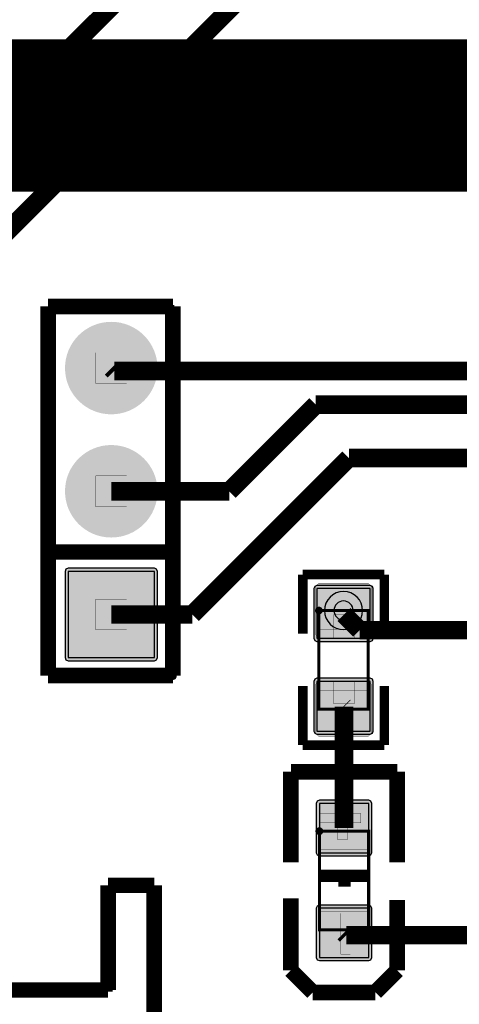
# Model space of a CAD drawing. Header units: millimetres. Extents: x -8 to 125, y -6 to 113.
# Tile 14 of 142: x 31.57 to 38.7, y 7.39 to 23.37. Entities that reach past the tile are written whole.
import ezdxf

# ---------------------------------------------------------------- set-up
doc = ezdxf.new("R2010")
doc.units = ezdxf.units.MM
for name, color, linetype, true_color in [('Bottom Layer', 7, 'Continuous', 0x0000ff), ('Component Marking Layer', 7, 'Continuous', 0x66ffcc), ('Component Shape Layer', 7, 'Continuous', 0x00cccc), ('Document Layer', 7, 'Continuous', 0xffffff), ('Hole Layer', 7, 'Continuous', 0x222222), ('Inner1', 7, 'Continuous', 0x999966), ('Inner2', 7, 'Continuous', 0x008000), ('Multi-Layer', 7, 'Continuous', 0xc0c0c0), ('Pin Soldering Layer', 7, 'Continuous', 0xcc9999), ('Top Layer', 7, 'Continuous', 0xff0000), ('Top Paste Mask Layer', 7, 'Continuous', 0x808080), ('Top Silkscreen Layer', 7, 'Continuous', 0xffcc00), ('Top Solder Mask Layer', 7, 'Continuous', 0x800080)]:
    doc.layers.add(name, color=color, linetype=linetype, true_color=true_color)

msp = doc.modelspace()

# ---------------------------------------------------------------- hatches: boundary and pattern name
at = {"layer": 'Bottom Layer'}
for points in [[(32.3520701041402, 17.716027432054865, 1), (33.75207010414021, 17.716027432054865, 1)], [(32.35207010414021, 15.716027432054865, 1), (33.752070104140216, 15.716027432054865, 1)], [(32.35207010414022, 13.016027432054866), (33.752070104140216, 13.016027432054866), (33.752070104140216, 14.416027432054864), (32.35207010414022, 14.416027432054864)]]:
    msp.add_hatch(color=256, dxfattribs=at).paths.add_polyline_path(points)
at = {"layer": 'Component Marking Layer'}
for points in [[(36.36144272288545, 13.77993395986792, 1), (36.48143256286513, 13.77993395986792, 1)], [(33.99207518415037, 12.716027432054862, 1), (34.112065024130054, 12.716027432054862, 1)], [(36.36779273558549, 10.198120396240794, 1), (36.48971297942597, 10.198120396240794, 1)]]:
    msp.add_hatch(color=256, dxfattribs=at).paths.add_polyline_path(points)
at = {"layer": 'Document Layer'}
for points in [[(36.72847345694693, 10.058420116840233), (36.72847345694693, 10.718821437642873), (36.88087376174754, 10.718821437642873), (36.88087376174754, 10.058420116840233)], [(37.10439420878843, 10.332740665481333), (36.443992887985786, 10.332740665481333), (36.443992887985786, 10.485140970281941), (37.10439420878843, 10.485140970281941)], [(36.779273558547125, 8.20421640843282), (36.779273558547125, 8.86461772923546), (36.93167386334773, 8.86461772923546), (36.93167386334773, 8.20421640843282)]]:
    msp.add_hatch(color=256, dxfattribs=at).paths.add_polyline_path(points)
at = {"layer": 'Hole Layer'}
for points in [[(32.60205740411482, 17.716027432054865, 1), (33.50208280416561, 17.716027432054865, 1)], [(32.60205740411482, 15.716027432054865, 1), (33.50208280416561, 15.716027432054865, 1)], [(32.60205740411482, 13.716027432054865, 1), (33.50208280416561, 13.716027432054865, 1)]]:
    msp.add_hatch(color=256, dxfattribs=at).paths.add_polyline_path(points)
at = {"layer": 'Multi-Layer'}
for points in [[(32.3520701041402, 17.716027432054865, 1), (33.75207010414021, 17.716027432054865, 1)], [(32.3520701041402, 17.716027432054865, 1), (33.75207010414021, 17.716027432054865, 1)], [(32.3520701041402, 17.716027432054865, 1), (33.75207010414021, 17.716027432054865, 1)], [(32.35207010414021, 15.716027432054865, 1), (33.752070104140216, 15.716027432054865, 1)], [(32.35207010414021, 15.716027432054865, 1), (33.752070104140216, 15.716027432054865, 1)], [(32.35207010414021, 15.716027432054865, 1), (33.752070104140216, 15.716027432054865, 1)], [(32.35207010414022, 13.016027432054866), (33.752070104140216, 13.016027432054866), (33.752070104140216, 14.416027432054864), (32.35207010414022, 14.416027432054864)], [(32.35207010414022, 13.016027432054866), (33.752070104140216, 13.016027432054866), (33.752070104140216, 14.416027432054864), (32.35207010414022, 14.416027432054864)], [(32.35207010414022, 13.016027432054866), (33.752070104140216, 13.016027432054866), (33.752070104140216, 14.416027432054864), (32.35207010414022, 14.416027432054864)]]:
    msp.add_hatch(color=256, dxfattribs=at).paths.add_polyline_path(points)
at = {"layer": 'Pin Soldering Layer'}
for points in [[(32.80205740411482, 17.466014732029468), (32.80205740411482, 17.96604013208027), (33.302082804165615, 17.96604013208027), (33.302082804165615, 17.466014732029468)], [(32.80205740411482, 15.466014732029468), (32.80205740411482, 15.966040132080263), (33.302082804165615, 15.966040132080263), (33.302082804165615, 15.466014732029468)], [(32.80205740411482, 13.466014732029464), (32.80205740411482, 13.966040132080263), (33.302082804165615, 13.966040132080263), (33.302082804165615, 13.466014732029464)], [(36.42143764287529, 13.77993395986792), (37.221437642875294, 13.77993395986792), (37.221437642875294, 13.479933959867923), (36.42143764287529, 13.479933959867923)], [(36.42143764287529, 12.179933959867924), (37.221437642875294, 12.179933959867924), (37.221437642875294, 12.479933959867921), (36.42143764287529, 12.479933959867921)], [(36.431292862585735, 10.198120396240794), (37.22885445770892, 10.198120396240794), (37.22885445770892, 9.898399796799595), (36.431292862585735, 9.898399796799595)], [(37.22885445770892, 8.597917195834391), (36.431292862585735, 8.597917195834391), (36.431292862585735, 8.897637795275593), (37.22885445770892, 8.897637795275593)]]:
    msp.add_hatch(color=256, dxfattribs=at).paths.add_polyline_path(points)
at = {"layer": 'Top Layer'}
for points in [[(32.3520701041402, 17.716027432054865, 1), (33.75207010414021, 17.716027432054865, 1)], [(32.35207010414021, 15.716027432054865, 1), (33.752070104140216, 15.716027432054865, 1)], [(32.35207010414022, 13.016027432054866), (33.752070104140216, 13.016027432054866), (33.752070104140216, 14.416027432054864), (32.35207010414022, 14.416027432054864)], [(37.25344170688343, 14.13653797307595), (36.38943357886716, 14.13653797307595), (36.38943357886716, 13.330060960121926), (37.25344170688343, 13.330060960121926)], [(37.25344170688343, 12.629806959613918), (36.38943357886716, 12.629806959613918), (36.38943357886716, 11.823329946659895), (37.25344170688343, 11.823329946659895)], [(37.23012446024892, 9.84886969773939), (37.23012446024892, 10.648971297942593), (36.43002286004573, 10.648971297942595), (36.43002286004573, 9.848869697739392)], [(37.23012446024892, 8.14706629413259), (37.23012446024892, 8.947167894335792), (36.43002286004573, 8.947167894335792), (36.43002286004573, 8.147066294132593)]]:
    msp.add_hatch(color=256, dxfattribs=at).paths.add_polyline_path(points)
at = {"layer": 'Top Paste Mask Layer'}
for points in [[(32.3520701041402, 17.716027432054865, 1), (33.75207010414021, 17.716027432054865, 1)], [(32.35207010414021, 15.716027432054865, 1), (33.752070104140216, 15.716027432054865, 1)], [(32.35207010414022, 13.016027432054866), (33.752070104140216, 13.016027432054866), (33.752070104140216, 14.416027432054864), (32.35207010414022, 14.416027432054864)], [(37.2214122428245, 13.334925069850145), (36.993446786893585, 13.334925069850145), (36.993446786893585, 13.71490982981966), (36.66344932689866, 13.71490982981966), (36.66344932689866, 13.334925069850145), (36.421412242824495, 13.334925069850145), (36.37142494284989, 13.384912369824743), (36.37142494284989, 14.174904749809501), (36.421412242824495, 14.224917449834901), (37.2214122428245, 14.224917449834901), (37.27142494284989, 14.174904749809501), (37.27142494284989, 13.384912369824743)], [(37.27142494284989, 11.78491236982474), (37.27142494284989, 12.584912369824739), (37.2214122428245, 12.634925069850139), (36.993446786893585, 12.634925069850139), (36.993446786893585, 12.264922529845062), (36.66344932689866, 12.264922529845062), (36.66344932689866, 12.634925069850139), (36.421412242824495, 12.634925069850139), (36.37142494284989, 12.584912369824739), (36.37142494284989, 11.78491236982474), (36.421412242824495, 11.734925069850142), (37.2214122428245, 11.734925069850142)], [(37.23012446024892, 9.84886969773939), (37.23012446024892, 10.648971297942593), (36.43002286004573, 10.648971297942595), (36.43002286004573, 9.848869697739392)], [(37.23012446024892, 8.14706629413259), (37.23012446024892, 8.947167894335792), (36.43002286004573, 8.947167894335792), (36.43002286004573, 8.147066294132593)]]:
    msp.add_hatch(color=256, dxfattribs=at).paths.add_polyline_path(points)
at = {"layer": 'Top Solder Mask Layer'}
for points in [[(32.30127000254, 17.716027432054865, 1), (33.80287020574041, 17.716027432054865, 1)], [(32.30127000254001, 15.716027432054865, 1), (33.80287020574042, 15.716027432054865, 1)], [(32.35207010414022, 12.965227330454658), (33.752070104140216, 12.965227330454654), (33.787991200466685, 12.98010633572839), (33.802870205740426, 13.016027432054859), (33.80287020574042, 14.416027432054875), (33.787991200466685, 14.451948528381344), (33.752070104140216, 14.466827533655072), (32.35207010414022, 14.466827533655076), (32.31614900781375, 14.451948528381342), (32.301270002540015, 14.416027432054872), (32.301270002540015, 13.016027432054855), (32.31614900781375, 12.980106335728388)], [(37.25344170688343, 14.187338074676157), (36.38943357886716, 14.18733807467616), (36.353512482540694, 14.172459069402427), (36.33863347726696, 14.136537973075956), (36.33863347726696, 13.330060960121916), (36.353512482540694, 13.294139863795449), (36.38943357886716, 13.279260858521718), (37.25344170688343, 13.279260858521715), (37.2893628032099, 13.294139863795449), (37.304241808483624, 13.33006096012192), (37.304241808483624, 14.13653797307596), (37.2893628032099, 14.172459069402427)], [(37.25344170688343, 12.680607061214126), (36.38943357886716, 12.680607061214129), (36.353512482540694, 12.665728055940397), (36.33863347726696, 12.629806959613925), (36.33863347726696, 11.823329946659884), (36.353512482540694, 11.787408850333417), (36.38943357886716, 11.772529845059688), (37.25344170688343, 11.772529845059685), (37.2893628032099, 11.787408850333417), (37.304241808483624, 11.823329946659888), (37.304241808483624, 12.629806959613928), (37.2893628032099, 12.665728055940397)], [(37.28092456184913, 9.84886969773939), (37.28092456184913, 10.648971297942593), (37.266045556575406, 10.684892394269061), (37.23012446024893, 10.699771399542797), (36.430022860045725, 10.699771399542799), (36.39410176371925, 10.684892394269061), (36.37922275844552, 10.648971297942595), (36.37922275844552, 9.848869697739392), (36.39410176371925, 9.812948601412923), (36.430022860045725, 9.79806959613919), (37.23012446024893, 9.798069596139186), (37.266045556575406, 9.812948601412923)], [(37.28092456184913, 8.14706629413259), (37.28092456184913, 8.947167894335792), (37.266045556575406, 8.983088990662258), (37.23012446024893, 8.997967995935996), (36.430022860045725, 8.997967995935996), (36.39410176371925, 8.98308899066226), (36.37922275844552, 8.947167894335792), (36.37922275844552, 8.147066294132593), (36.39410176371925, 8.111145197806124), (36.430022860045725, 8.096266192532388), (37.23012446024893, 8.096266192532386), (37.266045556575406, 8.111145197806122)]]:
    msp.add_hatch(color=256, dxfattribs=at).paths.add_polyline_path(points)

# ---------------------------------------------------------------- linework, layer by layer
at = {"layer": 'Bottom Layer', "const_width": 0.30000000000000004}
for points in [[(33.05207010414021, 17.71602743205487), (33.09989839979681, 17.668199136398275)], [(33.09989839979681, 17.668199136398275), (44.56192532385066, 17.668199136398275)], [(36.37144272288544, 17.12179832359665), (34.96567183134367, 15.716027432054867)], [(42.80658369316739, 17.12179832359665), (36.37144272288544, 17.12179832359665)], [(36.907467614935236, 16.256032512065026), (34.367462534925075, 13.716027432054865)], [(40.132080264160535, 16.256032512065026), (36.907467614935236, 16.256032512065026)], [(34.96567183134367, 15.716027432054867), (33.05207010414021, 15.716027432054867)], [(34.367462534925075, 13.716027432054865), (33.05207010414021, 13.716027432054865)], [(37.08407416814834, 13.46202692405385), (36.83007366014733, 13.716027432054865)], [(42.93485140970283, 13.46202692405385), (37.08407416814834, 13.46202692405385)]]:
    msp.add_lwpolyline(points, dxfattribs=at)
at = {"layer": 'Bottom Layer'}
msp.add_lwpolyline([(32.35207010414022, 13.016027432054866), (33.752070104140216, 13.016027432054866), (33.752070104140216, 14.416027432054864), (32.35207010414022, 14.416027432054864)], close=True, dxfattribs=at)
at = {"layer": 'Component Marking Layer', "const_width": 0.005080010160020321}
for points in [[(36.36144272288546, 13.77993395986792, 0.9999999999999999), (36.48143256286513, 13.77993395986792, 0.9999999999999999)], [(36.36779273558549, 10.198120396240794, 0.9999999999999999), (36.48971297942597, 10.198120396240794, 0.9999999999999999)]]:
    msp.add_lwpolyline(points, format="xyb", close=True, dxfattribs=at)
msp.add_lwpolyline([(33.99207518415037, 12.716027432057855, 0.9999999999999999), (34.112065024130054, 12.716027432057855), (34.112065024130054, 12.71602743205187, 0.9999999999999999), (33.99207518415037, 12.71602743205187)], format="xyb", dxfattribs=at)
at = {"layer": 'Component Shape Layer', "const_width": 0.05080010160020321}
for points in [[(34.05207010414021, 12.716027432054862), (32.05207010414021, 12.716027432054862), (32.05207010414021, 18.71602743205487), (34.05207010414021, 18.71602743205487)], [(34.05207010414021, 12.716027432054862), (32.05207010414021, 12.716027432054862), (32.05207010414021, 18.71602743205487), (34.05207010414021, 18.71602743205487)], [(36.42143764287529, 13.77993395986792), (37.221437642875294, 13.77993395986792), (37.221437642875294, 12.179933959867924), (36.42143764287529, 12.179933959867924)], [(36.42143764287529, 13.77993395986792), (37.221437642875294, 13.77993395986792), (37.221437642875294, 12.179933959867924), (36.42143764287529, 12.179933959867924)], [(36.431292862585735, 8.597917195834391), (36.431292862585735, 10.198120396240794), (37.22885445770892, 10.198120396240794), (37.22885445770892, 8.597917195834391)], [(36.431292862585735, 8.597917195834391), (36.431292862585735, 10.198120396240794), (37.22885445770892, 10.198120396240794), (37.22885445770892, 8.597917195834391)], [(13.749047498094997, 1.569723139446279), (13.7998475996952, 9.268478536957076), (13.749047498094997, 9.268478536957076), (13.7998475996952, 9.268478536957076), (14.450088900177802, 9.268478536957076), (14.450088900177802, 7.620015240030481), (33.0480060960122, 7.620015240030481), (33.0480060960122, 9.268478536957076), (33.749047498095, 9.268478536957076), (33.749047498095, 1.569723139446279)], [(13.749047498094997, 1.569723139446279), (13.7998475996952, 9.268478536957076), (13.749047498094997, 9.268478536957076), (13.7998475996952, 9.268478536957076), (14.450088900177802, 9.268478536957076), (14.450088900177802, 7.620015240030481), (33.0480060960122, 7.620015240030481), (33.0480060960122, 9.268478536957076), (33.749047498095, 9.268478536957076), (33.749047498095, 1.569723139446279)]]:
    msp.add_lwpolyline(points, close=True, dxfattribs=at)
at = {"layer": 'Document Layer', "const_width": 0.005080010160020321}
for points in [[(36.72847345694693, 10.058420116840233), (36.72847345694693, 10.718821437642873), (36.88087376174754, 10.718821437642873), (36.88087376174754, 10.058420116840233)], [(36.72847345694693, 10.058420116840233), (36.72847345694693, 10.718821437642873), (36.88087376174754, 10.718821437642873), (36.88087376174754, 10.058420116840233)], [(37.10439420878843, 10.332740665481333), (36.443992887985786, 10.332740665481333), (36.443992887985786, 10.485140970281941), (37.10439420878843, 10.485140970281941)], [(37.10439420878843, 10.332740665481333), (36.443992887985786, 10.332740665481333), (36.443992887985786, 10.485140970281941), (37.10439420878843, 10.485140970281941)], [(36.779273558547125, 8.20421640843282), (36.779273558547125, 8.86461772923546), (36.93167386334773, 8.86461772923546), (36.93167386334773, 8.20421640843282)], [(36.779273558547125, 8.20421640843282), (36.779273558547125, 8.86461772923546), (36.93167386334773, 8.86461772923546), (36.93167386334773, 8.20421640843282)]]:
    msp.add_lwpolyline(points, close=True, dxfattribs=at)
at = {"layer": 'Hole Layer'}
msp.add_lwpolyline([(36.66643637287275, 13.77993395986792, 0.9999999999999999), (36.97643891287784, 13.77993395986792, 0.9999999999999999)], format="xyb", close=True, dxfattribs=at)
at = {"layer": 'Inner1', "const_width": 1.00000254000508}
msp.add_lwpolyline([(24.130048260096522, 21.08204216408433), (50.87438150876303, 21.08204216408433)], dxfattribs=at)
at = {"layer": 'Inner2', "const_width": 1.50000254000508}
msp.add_lwpolyline([(73.64079248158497, 22.30124460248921), (29.260858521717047, 22.30124460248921)], dxfattribs=at)
at = {"layer": 'Multi-Layer'}
msp.add_lwpolyline([(32.35207010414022, 13.016027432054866), (33.752070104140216, 13.016027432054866), (33.752070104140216, 14.416027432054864), (32.35207010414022, 14.416027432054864)], close=True, dxfattribs=at)
msp.add_lwpolyline([(32.35207010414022, 13.016027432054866), (33.752070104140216, 13.016027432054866), (33.752070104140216, 14.416027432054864), (32.35207010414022, 14.416027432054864)], close=True, dxfattribs=at)
msp.add_lwpolyline([(32.35207010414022, 13.016027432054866), (33.752070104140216, 13.016027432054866), (33.752070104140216, 14.416027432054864), (32.35207010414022, 14.416027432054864)], close=True, dxfattribs=at)
msp.add_lwpolyline([(36.51143764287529, 13.77993395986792, 0.9999999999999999), (37.1314376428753, 13.77993395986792, 0.9999999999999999)], format="xyb", close=True, dxfattribs=at)
at = {"layer": 'Pin Soldering Layer', "const_width": 0.005080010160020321}
for points in [[(32.80205740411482, 17.466014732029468), (32.80205740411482, 17.96604013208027), (33.302082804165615, 17.96604013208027), (33.302082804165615, 17.466014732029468)], [(32.80205740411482, 17.466014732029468), (32.80205740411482, 17.96604013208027), (33.302082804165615, 17.96604013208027), (33.302082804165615, 17.466014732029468)], [(32.80205740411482, 15.466014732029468), (32.80205740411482, 15.966040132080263), (33.302082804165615, 15.966040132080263), (33.302082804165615, 15.466014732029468)], [(32.80205740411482, 15.466014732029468), (32.80205740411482, 15.966040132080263), (33.302082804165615, 15.966040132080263), (33.302082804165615, 15.466014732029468)], [(32.80205740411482, 13.466014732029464), (32.80205740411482, 13.966040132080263), (33.302082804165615, 13.966040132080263), (33.302082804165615, 13.466014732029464)], [(32.80205740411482, 13.466014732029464), (32.80205740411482, 13.966040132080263), (33.302082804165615, 13.966040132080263), (33.302082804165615, 13.466014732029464)], [(36.42143764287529, 13.77993395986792), (37.221437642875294, 13.77993395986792), (37.221437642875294, 13.479933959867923), (36.42143764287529, 13.479933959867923)], [(36.42143764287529, 13.77993395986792), (37.221437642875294, 13.77993395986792), (37.221437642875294, 13.479933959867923), (36.42143764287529, 13.479933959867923)], [(36.42143764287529, 12.179933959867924), (37.221437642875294, 12.179933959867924), (37.221437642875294, 12.479933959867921), (36.42143764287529, 12.479933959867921)], [(36.42143764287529, 12.179933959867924), (37.221437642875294, 12.179933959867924), (37.221437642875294, 12.479933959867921), (36.42143764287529, 12.479933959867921)], [(36.431292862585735, 10.198120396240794), (37.22885445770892, 10.198120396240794), (37.22885445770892, 9.898399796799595), (36.431292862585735, 9.898399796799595)], [(36.431292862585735, 10.198120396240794), (37.22885445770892, 10.198120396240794), (37.22885445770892, 9.898399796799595), (36.431292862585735, 9.898399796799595)], [(37.22885445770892, 8.597917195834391), (36.431292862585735, 8.597917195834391), (36.431292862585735, 8.897637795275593), (37.22885445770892, 8.897637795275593)], [(37.22885445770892, 8.597917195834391), (36.431292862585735, 8.597917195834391), (36.431292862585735, 8.897637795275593), (37.22885445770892, 8.897637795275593)]]:
    msp.add_lwpolyline(points, close=True, dxfattribs=at)
at = {"layer": 'Top Layer', "const_width": 0.30000000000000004}
for points in [[(36.14149860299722, 26.670053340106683), (27.53943103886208, 18.067985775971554)], [(37.33807467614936, 25.908051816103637), (30.988061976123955, 19.558039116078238)], [(36.83007366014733, 12.217932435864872), (36.821437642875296, 12.226568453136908)], [(36.83007366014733, 10.248920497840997), (36.83007366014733, 12.217932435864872)], [(36.867792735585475, 8.509398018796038), (36.83007366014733, 8.547117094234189)], [(40.20218440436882, 8.509398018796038), (36.867792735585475, 8.509398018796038)]]:
    msp.add_lwpolyline(points, dxfattribs=at)
at = {"layer": 'Top Layer'}
for points in [[(32.35207010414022, 13.016027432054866), (33.752070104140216, 13.016027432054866), (33.752070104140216, 14.416027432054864), (32.35207010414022, 14.416027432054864)], [(37.25344170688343, 14.13653797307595), (36.38943357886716, 14.13653797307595), (36.38943357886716, 13.330060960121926), (37.25344170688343, 13.330060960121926)], [(37.25344170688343, 12.629806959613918), (36.38943357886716, 12.629806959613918), (36.38943357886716, 11.823329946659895), (37.25344170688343, 11.823329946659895)], [(37.23012446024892, 9.84886969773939), (37.23012446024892, 10.648971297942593), (36.43002286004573, 10.648971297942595), (36.43002286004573, 9.848869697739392)], [(37.23012446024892, 8.14706629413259), (37.23012446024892, 8.947167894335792), (36.43002286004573, 8.947167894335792), (36.43002286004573, 8.147066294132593)]]:
    msp.add_lwpolyline(points, close=True, dxfattribs=at)
at = {"layer": 'Top Paste Mask Layer'}
for points in [[(32.35207010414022, 13.016027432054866), (33.752070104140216, 13.016027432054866), (33.752070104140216, 14.416027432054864), (32.35207010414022, 14.416027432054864)], [(37.23012446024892, 9.84886969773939), (37.23012446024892, 10.648971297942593), (36.43002286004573, 10.648971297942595), (36.43002286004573, 9.848869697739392)], [(37.23012446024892, 8.14706629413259), (37.23012446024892, 8.947167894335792), (36.43002286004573, 8.947167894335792), (36.43002286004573, 8.147066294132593)]]:
    msp.add_lwpolyline(points, close=True, dxfattribs=at)
at = {"layer": 'Top Paste Mask Layer', "const_width": 0.005080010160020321}
for points in [[(37.2214122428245, 13.334925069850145), (36.993446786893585, 13.334925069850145), (36.993446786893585, 13.71490982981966), (36.66344932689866, 13.71490982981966), (36.66344932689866, 13.334925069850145), (36.421412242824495, 13.334925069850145), (36.37142494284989, 13.384912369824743), (36.37142494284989, 14.174904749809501), (36.421412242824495, 14.224917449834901), (37.2214122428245, 14.224917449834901), (37.27142494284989, 14.174904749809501), (37.27142494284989, 13.384912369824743)], [(37.2214122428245, 13.334925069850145), (36.993446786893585, 13.334925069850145), (36.993446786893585, 13.71490982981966), (36.66344932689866, 13.71490982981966), (36.66344932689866, 13.334925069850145), (36.421412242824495, 13.334925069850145), (36.37142494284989, 13.384912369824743), (36.37142494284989, 14.174904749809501), (36.421412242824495, 14.224917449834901), (37.2214122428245, 14.224917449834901), (37.27142494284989, 14.174904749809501), (37.27142494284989, 13.384912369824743)], [(37.27142494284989, 11.78491236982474), (37.27142494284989, 12.584912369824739), (37.2214122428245, 12.634925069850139), (36.993446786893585, 12.634925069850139), (36.993446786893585, 12.264922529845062), (36.66344932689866, 12.264922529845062), (36.66344932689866, 12.634925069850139), (36.421412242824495, 12.634925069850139), (36.37142494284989, 12.584912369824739), (36.37142494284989, 11.78491236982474), (36.421412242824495, 11.734925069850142), (37.2214122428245, 11.734925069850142)], [(37.27142494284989, 11.78491236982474), (37.27142494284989, 12.584912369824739), (37.2214122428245, 12.634925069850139), (36.993446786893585, 12.634925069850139), (36.993446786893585, 12.264922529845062), (36.66344932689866, 12.264922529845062), (36.66344932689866, 12.634925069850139), (36.421412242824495, 12.634925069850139), (36.37142494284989, 12.584912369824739), (36.37142494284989, 11.78491236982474), (36.421412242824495, 11.734925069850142), (37.2214122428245, 11.734925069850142)]]:
    msp.add_lwpolyline(points, close=True, dxfattribs=at)
at = {"layer": 'Top Silkscreen Layer'}
for points, const_width in [([(32.02667005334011, 12.724663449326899), (32.02667005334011, 18.716535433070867)], 0.25400050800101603), ([(32.02667005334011, 18.716535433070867), (34.05207010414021, 18.716535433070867)], 0.25400050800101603), ([(32.02667005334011, 12.724663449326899), (32.02667005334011, 18.716535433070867)], 0.25400050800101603), ([(32.02667005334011, 18.716535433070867), (34.05207010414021, 18.716535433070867)], 0.25400050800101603), ([(34.05207010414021, 18.716535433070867), (34.05207010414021, 12.724663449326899)], 0.25400050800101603), ([(34.05207010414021, 18.716535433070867), (34.05207010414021, 12.724663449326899)], 0.25400050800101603), ([(32.02667005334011, 14.730429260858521), (34.05207010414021, 14.730429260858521)], 0.25400050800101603), ([(32.02667005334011, 14.730429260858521), (34.05207010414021, 14.730429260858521)], 0.25400050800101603), ([(36.16083312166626, 13.406146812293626), (36.16083312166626, 14.365024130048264)], 0.15240030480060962), ([(36.16083312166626, 14.365024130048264), (37.48204216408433, 14.365024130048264)], 0.15240030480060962), ([(36.16083312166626, 13.406146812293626), (36.16083312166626, 14.365024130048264)], 0.15240030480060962), ([(36.16083312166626, 14.365024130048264), (37.48204216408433, 14.365024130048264)], 0.15240030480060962), ([(37.48204216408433, 14.365024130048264), (37.48204216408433, 13.406146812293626)], 0.15240030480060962), ([(37.48204216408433, 14.365024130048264), (37.48204216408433, 13.406146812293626)], 0.15240030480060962), ([(34.05207010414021, 12.724663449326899), (32.02667005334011, 12.724663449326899)], 0.25400050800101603), ([(34.05207010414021, 12.724663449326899), (32.02667005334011, 12.724663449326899)], 0.25400050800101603), ([(36.16083312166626, 12.553721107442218), (36.16083312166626, 11.59484378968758)], 0.15240030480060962), ([(36.16083312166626, 12.553721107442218), (36.16083312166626, 11.59484378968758)], 0.15240030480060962), ([(37.48204216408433, 11.59484378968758), (37.48204216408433, 12.553721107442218)], 0.15240030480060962), ([(37.48204216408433, 11.59484378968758), (37.48204216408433, 12.553721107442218)], 0.15240030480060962), ([(36.16083312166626, 11.59484378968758), (37.48204216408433, 11.59484378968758)], 0.15240030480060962), ([(36.16083312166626, 11.59484378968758), (37.48204216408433, 11.59484378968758)], 0.15240030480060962), ([(37.69367538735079, 11.163322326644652), (35.96647193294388, 11.163322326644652)], 0.25400050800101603), ([(35.96647193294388, 11.163322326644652), (35.96647193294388, 9.690119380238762)], 0.25400050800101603), ([(37.69367538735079, 11.163322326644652), (35.96647193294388, 11.163322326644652)], 0.25400050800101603), ([(35.96647193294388, 11.163322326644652), (35.96647193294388, 9.690119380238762)], 0.25400050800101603), ([(37.69367538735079, 11.163322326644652), (37.69367538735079, 9.690119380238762)], 0.25400050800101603), ([(37.69367538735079, 11.163322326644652), (37.69367538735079, 9.690119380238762)], 0.25400050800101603), ([(33.749047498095, 9.319278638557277), (32.99974599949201, 9.319278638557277)], 0.25400050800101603), ([(32.99974599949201, 9.319278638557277), (32.99974599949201, 7.620015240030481)], 0.25400050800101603), ([(33.749047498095, 9.319278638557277), (32.99974599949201, 9.319278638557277)], 0.25400050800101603), ([(32.99974599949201, 9.319278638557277), (32.99974599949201, 7.620015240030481)], 0.25400050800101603), ([(33.749047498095, 4.668529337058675), (33.749047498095, 9.319278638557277)], 0.25400050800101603), ([(33.749047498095, 4.668529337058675), (33.749047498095, 9.319278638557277)], 0.25400050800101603), ([(37.236474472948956, 9.474218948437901), (36.4490728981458, 9.474218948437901)], 0.20320040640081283), ([(37.236474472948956, 9.474218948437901), (36.4490728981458, 9.474218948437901)], 0.20320040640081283), ([(36.83769367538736, 9.474218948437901), (36.83769367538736, 9.298958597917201)], 0.20320040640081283), ([(36.83769367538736, 9.474218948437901), (36.83769367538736, 9.298958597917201)], 0.20320040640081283), ([(35.96647193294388, 9.105918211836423), (35.96647193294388, 7.9375158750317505)], 0.25400050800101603), ([(35.96647193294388, 9.105918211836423), (35.96647193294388, 7.9375158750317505)], 0.25400050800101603), ([(37.69367538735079, 9.080518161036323), (37.69367538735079, 7.9375158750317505)], 0.25400050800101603), ([(37.69367538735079, 9.080518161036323), (37.69367538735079, 7.9375158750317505)], 0.25400050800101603), ([(36.322072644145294, 7.581915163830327), (35.96647193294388, 7.9375158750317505)], 0.25400050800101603), ([(36.322072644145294, 7.581915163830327), (35.96647193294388, 7.9375158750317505)], 0.25400050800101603), ([(37.69367538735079, 7.9375158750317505), (37.33807467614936, 7.581915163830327)], 0.25400050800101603), ([(37.69367538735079, 7.9375158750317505), (37.33807467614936, 7.581915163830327)], 0.25400050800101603), ([(32.99974599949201, 7.620015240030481), (31.3487426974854, 7.620015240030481)], 0.25400050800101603), ([(32.99974599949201, 7.620015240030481), (31.3487426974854, 7.620015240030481)], 0.25400050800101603), ([(37.33807467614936, 7.581915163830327), (36.322072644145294, 7.581915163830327)], 0.25400050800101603), ([(37.33807467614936, 7.581915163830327), (36.322072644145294, 7.581915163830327)], 0.25400050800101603)]:
    msp.add_lwpolyline(points, dxfattribs=dict(at, const_width=const_width))
at = {"layer": 'Top Solder Mask Layer'}
for points in [[(32.35207010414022, 12.965227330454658), (33.752070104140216, 12.965227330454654), (33.787991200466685, 12.98010633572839), (33.802870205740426, 13.016027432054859), (33.80287020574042, 14.416027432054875), (33.787991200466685, 14.451948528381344), (33.752070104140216, 14.466827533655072), (32.35207010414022, 14.466827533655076), (32.31614900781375, 14.451948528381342), (32.301270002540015, 14.416027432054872), (32.301270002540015, 13.016027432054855), (32.31614900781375, 12.980106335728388)], [(37.25344170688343, 14.187338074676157), (36.38943357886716, 14.18733807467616), (36.353512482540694, 14.172459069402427), (36.33863347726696, 14.136537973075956), (36.33863347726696, 13.330060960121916), (36.353512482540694, 13.294139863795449), (36.38943357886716, 13.279260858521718), (37.25344170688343, 13.279260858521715), (37.2893628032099, 13.294139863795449), (37.304241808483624, 13.33006096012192), (37.304241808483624, 14.13653797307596), (37.2893628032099, 14.172459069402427)], [(37.25344170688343, 12.680607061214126), (36.38943357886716, 12.680607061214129), (36.353512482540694, 12.665728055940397), (36.33863347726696, 12.629806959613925), (36.33863347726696, 11.823329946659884), (36.353512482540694, 11.787408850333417), (36.38943357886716, 11.772529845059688), (37.25344170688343, 11.772529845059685), (37.2893628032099, 11.787408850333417), (37.304241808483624, 11.823329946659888), (37.304241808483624, 12.629806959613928), (37.2893628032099, 12.665728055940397)], [(37.28092456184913, 9.84886969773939), (37.28092456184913, 10.648971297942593), (37.266045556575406, 10.684892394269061), (37.23012446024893, 10.699771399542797), (36.430022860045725, 10.699771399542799), (36.39410176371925, 10.684892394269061), (36.37922275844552, 10.648971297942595), (36.37922275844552, 9.848869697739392), (36.39410176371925, 9.812948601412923), (36.430022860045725, 9.79806959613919), (37.23012446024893, 9.798069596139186), (37.266045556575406, 9.812948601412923)], [(37.28092456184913, 8.14706629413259), (37.28092456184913, 8.947167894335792), (37.266045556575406, 8.983088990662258), (37.23012446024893, 8.997967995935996), (36.430022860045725, 8.997967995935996), (36.39410176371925, 8.98308899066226), (36.37922275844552, 8.947167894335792), (36.37922275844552, 8.147066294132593), (36.39410176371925, 8.111145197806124), (36.430022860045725, 8.096266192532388), (37.23012446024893, 8.096266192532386), (37.266045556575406, 8.111145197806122)]]:
    msp.add_lwpolyline(points, close=True, dxfattribs=at)

doc.saveas('drawing.dxf')
